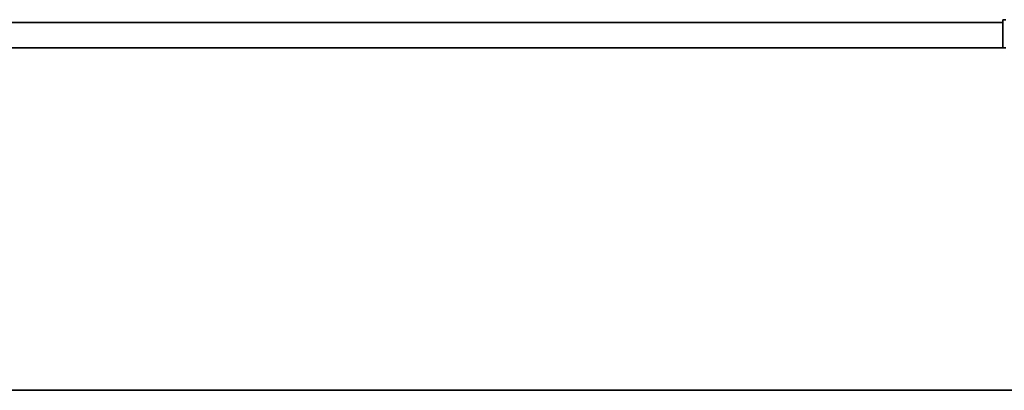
# Model space of a CAD drawing. Header units: millimetres. Extents: x 0 to 420, y 0 to 297.
# Tile 18 of 145: x 148.71 to 166.1, y 108.44 to 114.99. Entities that reach past the tile are written whole.
import ezdxf

# ---------------------------------------------------------------- set-up
doc = ezdxf.new("R2010")
doc.units = ezdxf.units.MM

msp = doc.modelspace()

# ---------------------------------------------------------------- linework, layer by layer
at = {"color": 7, "linetype": 'Continuous', "lineweight": 35}
for p, q in [((166.0696, 114.9852), (166.0696, 114.9352)), ((166.1196, 114.9852), (166.0696, 114.9852)), ((166.0696, 114.9352), (142.7696, 114.9352)), ((142.7196, 114.4852), (166.1196, 114.4852)), ((166.0696, 114.4879), (142.7696, 114.4879)), ((93.6195, 108.4352), (215.2196, 108.4352))]:
    msp.add_line(p, q, dxfattribs=at)
msp.add_open_spline([(166.0696, 114.9352), (166.0696, 114.8257), (166.0696, 114.7167), (166.0696, 114.5536), (166.0696, 114.5001), (166.0696, 114.4879)], degree=3, knots=[0, 0, 0, 0, 0.5, 0.5, 1, 1, 1, 1], dxfattribs=at)

doc.saveas('drawing.dxf')
